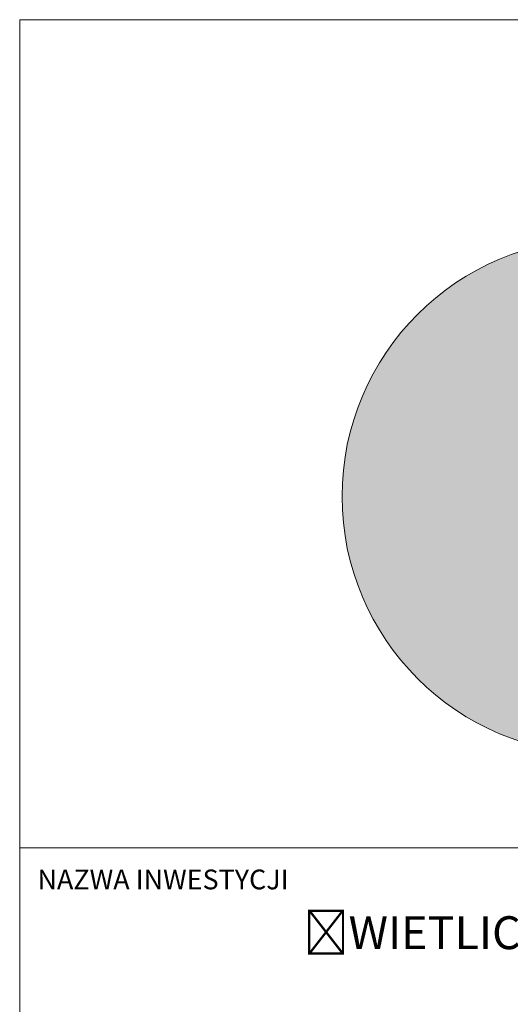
# Model space of a CAD drawing. Header units: millimetres. Extents: x -115268 to 140687, y -37779 to 24471.
# Tile 31 of 256: x 17522 to 19131, y -29858 to -26626. Entities that reach past the tile are written whole.
import ezdxf

# ---------------------------------------------------------------- set-up
doc = ezdxf.new("R2010")
doc.units = ezdxf.units.MM
doc.layers.get('0').update_dxf_attribs({"lineweight": 9})
doc.layers.add('A_RAMKA', color=7, linetype='Continuous', lineweight=9)
doc.layers.add('Layer1', color=7, linetype='Continuous', lineweight=9)

msp = doc.modelspace()

# ---------------------------------------------------------------- hatches: boundary and pattern name
at = {"true_color": 0x000000}
h = msp.add_hatch(color=18, dxfattribs=at)
h.dxf.hatch_style = 1
h.paths.add_polyline_path([(18579.47438, -28190.85537, 1), (20269.67495, -28190.85537, 1)])

# ---------------------------------------------------------------- linework, layer by layer
msp.add_line((17521.85095, -26626.2768), (21312.37375, -26626.2768))
at = {"color": 7}
msp.add_circle((19424.57466, -28190.85537), 845.10029, dxfattribs=at)
msp.add_circle((19424.57466, -28190.85537), 845.10029, dxfattribs=at)
at = {"layer": 'A_RAMKA'}
msp.add_line((17521.85095, -29344.03647), (21312.37375, -29344.03647), dxfattribs=at)
msp.add_lwpolyline([(20042.71773, -32842.33828), (20042.71773, -33427.18033), (17521.85095, -33427.18033), (17521.85095, -26626.2768)], dxfattribs=at)

# ---------------------------------------------------------------- texts
at = {"layer": 'Layer1', "lineweight": 9, "attachment_point": 1}
for s, width, heights, insert, char_height in [('{\\fArial Narrow|b0|i0|c238|p34;NAZWA INWESTYCJI}', 2150.6992192, [0], (17580.2166, -29415.42151), 64.7896649), ('{\\fArial Narrow|b1|i0|c238|p34;ŚWIETLICA ZIELONY GAJ }', 3703.8511609, [333.56732], (18453.43036, -29568.54788), 107.9827748)]:
    msp.add_mtext_dynamic_manual_height_columns(s, width=width, gutter_width=674.89234, heights=heights, dxfattribs=dict(at, insert=insert, char_height=char_height))

doc.saveas('drawing.dxf')
